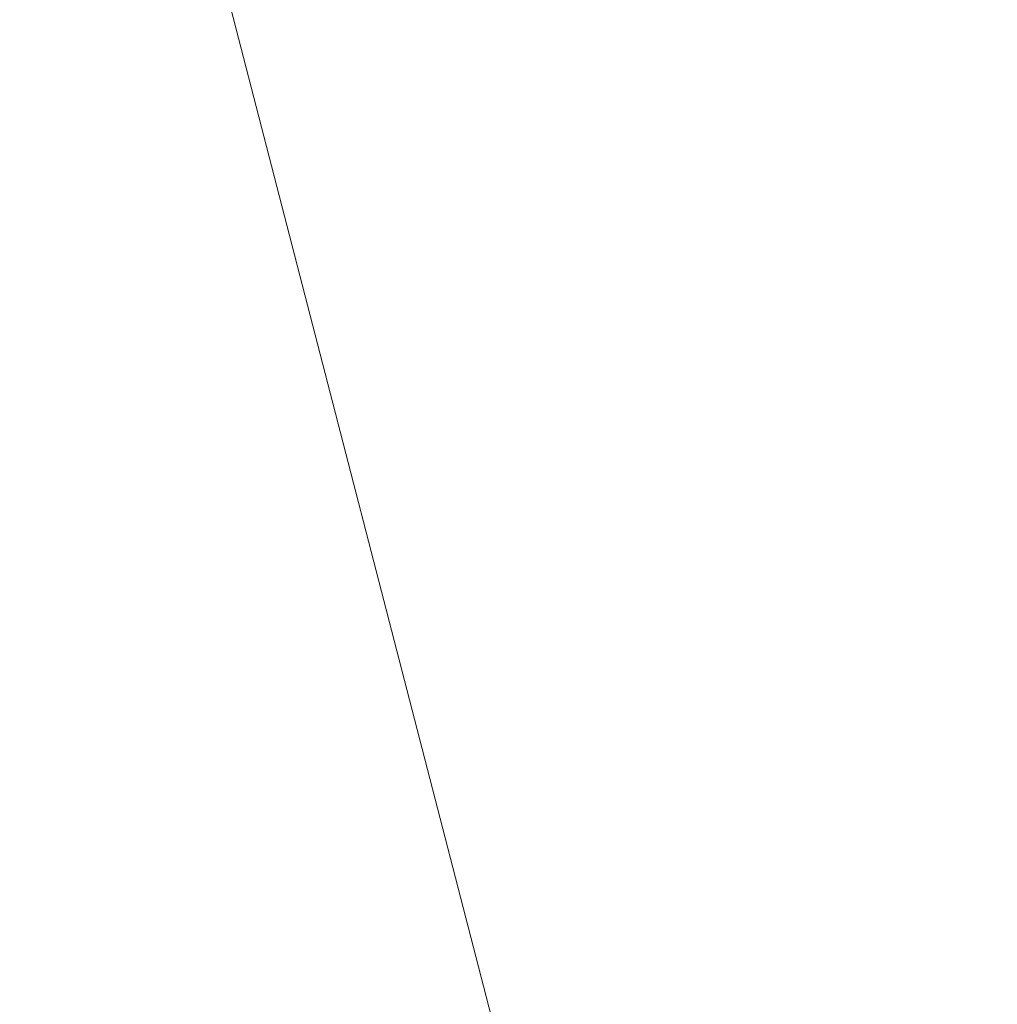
# Model space of a CAD drawing. Header units: millimetres. Extents: x -6861 to -4773, y 84 to 6892.
# Tile 17 of 108: x -6111.476 to -6111.295, y 6528.361 to 6528.544. Entities that reach past the tile are written whole.
import ezdxf

# ---------------------------------------------------------------- set-up
doc = ezdxf.new("R2010")
doc.units = ezdxf.units.MM
doc.layers.add('E-LITE-EQPM', color=7, linetype='Continuous', lineweight=20)

# ---------------------------------------------------------------- blocks, each defined once
blk = doc.blocks.new('01 PODIUM EMPOTRADO CON MARCO 1_glb - PODIUM EMPOTRADO CON MARCO 3_dwg_NS-2254 ÍßÁ_1_5Ð_$$_É_îAÔO-665804-Planta_PDF')
at = {"lineweight": 9}
blk.add_line((-4.33013, -2.5), (-2.00439, -6.5283), dxfattribs=at)
blk = doc.blocks.new('01 PODIUM EMPOTRADO CON MARCO 1_glb - 01 PODIUM EMPOTRADO CON MARCO 1-665813-Planta_PDF')
at = {"rotation": 344.4887155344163}
blk.add_blockref('01 PODIUM EMPOTRADO CON MARCO 1_glb - PODIUM EMPOTRADO CON MARCO 3_dwg_NS-2254 ÍßÁ_1_5Ð_$$_É_îAÔO-665804-Planta_PDF', (-3232.68648, 6533.75019), dxfattribs=at)
blk = doc.blocks.new('01 PODIUM EMPOTRADO CON MARCO 1_glb - 01 PODIUM EMPOTRADO CON MARCO 1-V3-Planta_PDF')
at = {"rotation": 344.4887155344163}
blk.add_blockref('01 PODIUM EMPOTRADO CON MARCO 1_glb - PODIUM EMPOTRADO CON MARCO 3_dwg_NS-2254 ÍßÁ_1_5Ð_$$_É_îAÔO-665804-Planta_PDF', (-3232.68648, 6533.75019), dxfattribs=at)

msp = doc.modelspace()

# ---------------------------------------------------------------- block references
at = {"layer": 'E-LITE-EQPM'}
for name in ['01 PODIUM EMPOTRADO CON MARCO 1_glb - 01 PODIUM EMPOTRADO CON MARCO 1-665813-Planta_PDF', '01 PODIUM EMPOTRADO CON MARCO 1_glb - 01 PODIUM EMPOTRADO CON MARCO 1-V3-Planta_PDF']:
    msp.add_blockref(name, (-2874.93154, 0), dxfattribs=at)

doc.saveas('drawing.dxf')
